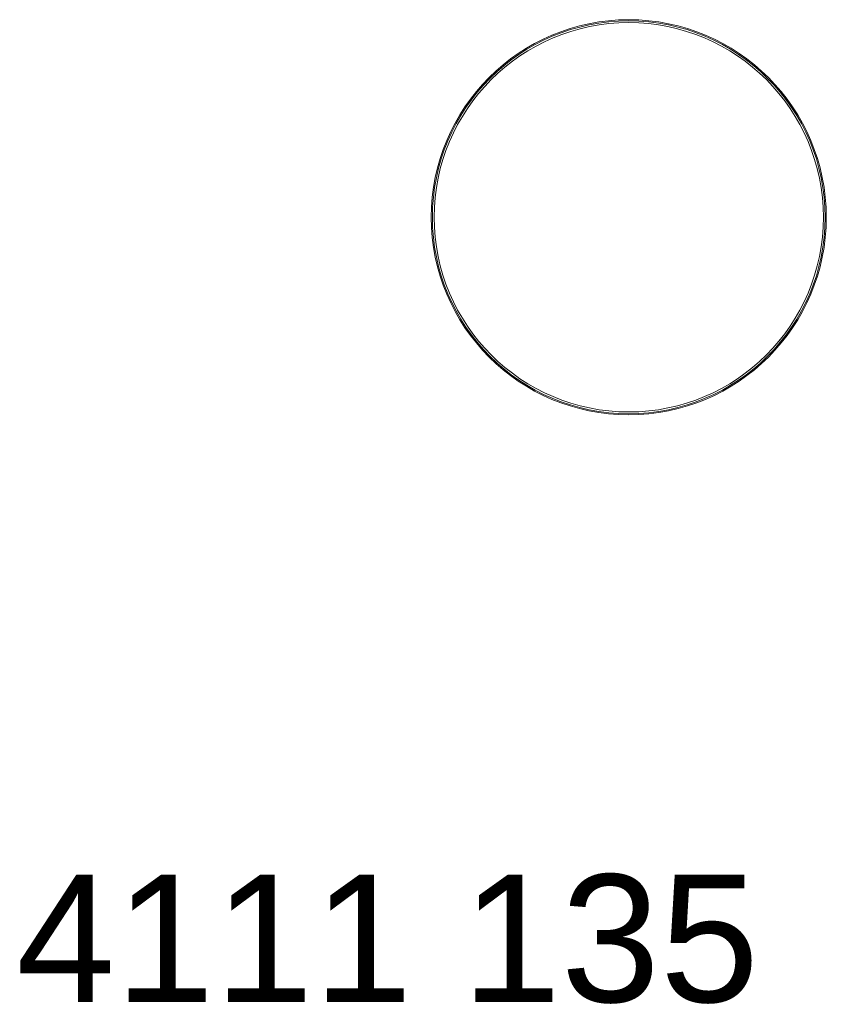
# Model space of a CAD drawing. Header units: millimetres. Extents: x 65.1 to 97, y -33.9 to 5.
import ezdxf

# ---------------------------------------------------------------- set-up
doc = ezdxf.new("R2010")
doc.units = ezdxf.units.MM
doc.header["$LTSCALE"] = 254
doc.layers.add('1', color=7, linetype='Continuous', lineweight=5)
doc.layers.add('Keine', color=7, linetype='Continuous', lineweight=5)
doc.styles.add('Arial', font='Arial')

msp = doc.modelspace()

# ---------------------------------------------------------------- linework, layer by layer
at = {"layer": '1', "color": 7, "extrusion": (0, 0, -1)}
msp.add_circle((-89.188, -2.8), 7.8, dxfattribs=at)
at = {"layer": '1', "color": 7}
for radius in [7.755, 7.684]:
    msp.add_circle((89.188, -2.8), radius, dxfattribs=at)

# ---------------------------------------------------------------- texts
at = {"layer": 'Keine', "insert": (65, -28.744), "char_height": 5.0344, "width": 31.9882, "attachment_point": 1, "line_spacing_factor": 0.970891, "style": 'Arial'}
msp.add_mtext('4111 135', dxfattribs=at)

doc.saveas('drawing.dxf')
